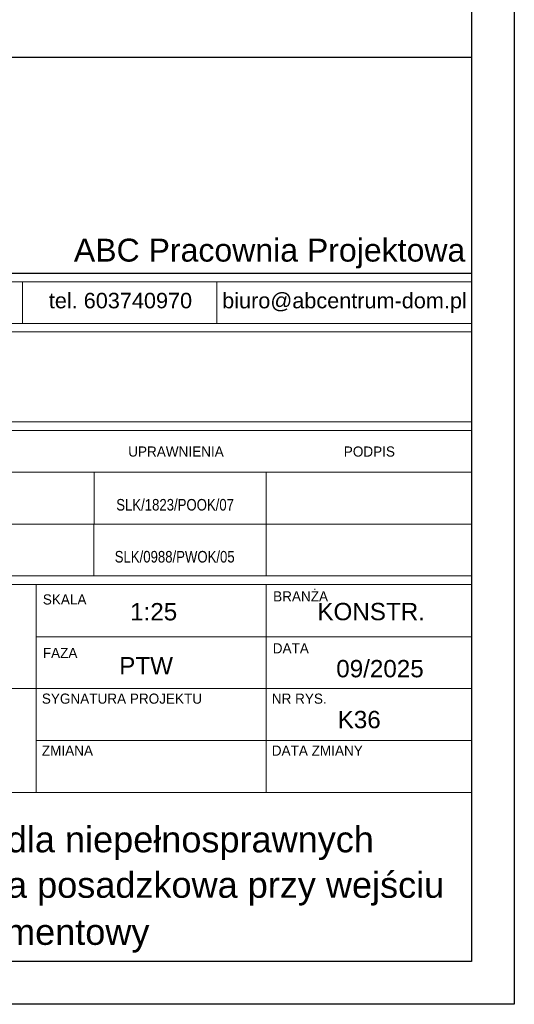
# Model space of a CAD drawing. Header units: millimetres. Extents: x 794 to 22817, y 194 to 7636.
# Tile 10 of 16: x 2750 to 2894, y 557 to 843. Entities that reach past the tile are written whole.
import ezdxf
from ezdxf.enums import TextEntityAlignment as Align

# ---------------------------------------------------------------- set-up
doc = ezdxf.new("R2010")
doc.units = ezdxf.units.MM
doc.header["$LTSCALE"] = 25
doc.layers.add('A-TABELKA', color=24, linetype='Continuous', lineweight=18)
doc.layers.add('BA_ram', color=2, linetype='Continuous')
doc.layers.add('Warstwa 1', color=7, linetype='Continuous')
doc.styles.add('olo-2', font='ARIAL.TTF')
doc.styles.add('olo1', font='ISI-ROMANS_PL.SHX', dxfattribs={"height": 18})
doc.styles.add('SN1', font='arial.ttf', dxfattribs={"height": 1})

msp = doc.modelspace()

# ---------------------------------------------------------------- linework, layer by layer
at = {"layer": 'A-TABELKA', "color": 7}
for p, q in [((2750.71, 766.93), (2750.71, 754.77)), ((2807.28, 766.93), (2807.28, 754.77)), ((2581.34, 752.33), (2881.34, 752.33)), ((2881.34, 726.21), (2881.34, 752.33)), ((2581.34, 726.21), (2881.34, 726.21)), ((2581.34, 723.69), (2881.34, 723.69)), ((2881.34, 711.59), (2881.34, 723.69)), ((2581.34, 711.59), (2881.34, 711.59)), ((2581.34, 711.59), (2881.34, 711.59)), ((2821.62, 696.46), (2821.62, 711.59)), ((2881.34, 696.46), (2881.34, 711.59)), ((2581.34, 696.46), (2881.28, 696.46)), ((2581.34, 696.46), (2881.34, 696.46)), ((2637.34, 696.46), (2881.34, 696.46)), ((2821.56, 681.34), (2821.56, 696.46)), ((2881.28, 681.34), (2881.28, 696.46)), ((2581.28, 681.34), (2881.28, 681.34)), ((2581.28, 681.34), (2881.28, 681.34)), ((2581.28, 678.82), (2881.28, 678.82)), ((2754.67, 618.31), (2754.67, 678.82)), ((2821.56, 618.31), (2821.56, 678.82)), ((2881.28, 569.24), (2881.28, 678.82)), ((2754.67, 663.69), (2881.28, 663.69)), ((2581.28, 648.57), (2761.84, 648.57)), ((2761.84, 648.57), (2881.28, 648.57)), ((2754.67, 633.44), (2881.28, 633.44)), ((2581.28, 618.31), (2881.28, 618.31)), ((2581.28, 569.24), (2881.28, 569.24))]:
    msp.add_line(p, q, dxfattribs=at)
at = {"layer": 'A-TABELKA', "color": 7, "ltscale": 100}
for p, q in [((2771.52, 696.46), (2771.52, 711.59)), ((2771.45, 681.34), (2771.45, 696.46))]:
    msp.add_line(p, q, dxfattribs=at)
at = {"layer": 'A-TABELKA', "color": 7}
msp.add_lwpolyline([(2581.34, 766.93), (2881.34, 766.93), (2881.34, 754.77), (2581.34, 754.77)], close=True, dxfattribs=at)
at = {"layer": 'BA_ram', "color": 1}
msp.add_lwpolyline([(793.78, 556.74), (793.78, 2041.74), (2893.78, 2041.74), (2893.78, 556.74)], close=True, dxfattribs=at)
at = {"layer": 'BA_ram'}
msp.add_lwpolyline([(868.78, 569.24), (868.78, 2029.24), (2881.28, 2029.24), (2881.28, 569.24)], close=True, dxfattribs=at)
at = {"layer": 'Warstwa 1'}
msp.add_lwpolyline([(2581.35, 832.27), (2881.34, 832.27), (2881.34, 769.38), (2581.35, 769.38)], close=True, dxfattribs=at)

# ---------------------------------------------------------------- texts
at = {"layer": 'A-TABELKA', "color": 7, "style": 'olo1'}
for s, height, p in [('UPRAWNIENIA', 2.9457, (2781.45, 716.08)), ('PODPIS', 2.946, (2844.17, 716.07)), ('SKALA', 2.946, (2756.61, 673.05)), ('BRANŻA', 2.946, (2823.61, 673.94)), ('DATA', 2.946, (2823.5, 658.83)), ('FAZA', 2.946, (2756.61, 657.48)), ('SYGNATURA PROJEKTU', 2.9457, (2756.33, 644.19)), ('NR RYS.', 2.946, (2823.22, 644.19)), ('ZMIANA', 2.946, (2756.33, 629.07)), ('DATA ZMIANY', 2.9457, (2823.22, 629.07))]:
    msp.add_text(s, height=height, dxfattribs=at).set_placement(p)
at = {"layer": 'A-TABELKA', "color": 7, "linetype": 'Continuous', "style": 'olo1', "width": 0.85}
for s, p in [('SLK/1823/POOK/07', (2795.1, 702.13)), ('SLK/0988/PWOK/05', (2794.98, 687.01))]:
    msp.add_text(s, height=3.3665, dxfattribs=at).set_placement(p, align=Align.MIDDLE)
at = {"layer": 'A-TABELKA', "color": 7, "linetype": 'Continuous', "style": 'olo-2'}
for s, height, p in [('1:25', 5.042, (2788.86, 670.95)), ('KONSTR.', 5.042, (2852.13, 671)), ('PTW', 5.042, (2786.66, 655.25)), ('K36', 5.042, (2848.65, 639.58)), ('Poz. 5.5. Żelbetowa pochylnia dla niepełnosprawnych', 7.5144, (2728.06, 604.56)), ('Poz. 5.6 Schody zewnętrzne i płyta posadzkowa przy wejściu ', 7.5144, (2732.49, 590.61)), ('Poz. 6.5 Cokół fundamentowy', 7.5144, (2717.91, 576.92))]:
    msp.add_text(s, height=height, dxfattribs=at).set_placement(p, align=Align.MIDDLE)
msp.add_text('09/2025', height=5.042, dxfattribs=at).set_placement((2841.97, 651.87))
at = {"layer": 'Warstwa 1', "color": 160, "style": 'SN1'}
msp.add_text('ul. Roosevelta 59/11      41-800  Zabrze     tel. 609228618        tel. 603740970     biuro@abcentrum-dom.pl', height=4.50867, dxfattribs=at).set_placement((2583.32, 759.21))
at = {"layer": 'Warstwa 1', "color": 160, "insert": (2765.65, 779.47), "char_height": 4.5086, "width": 370.2376, "attachment_point": 1, "line_spacing_factor": 1.490392, "style": 'SN1'}
msp.add_mtext('{\\H1.4786x;ABC Pracownia Projektowa\\P}', dxfattribs=at)

doc.saveas('drawing.dxf')
